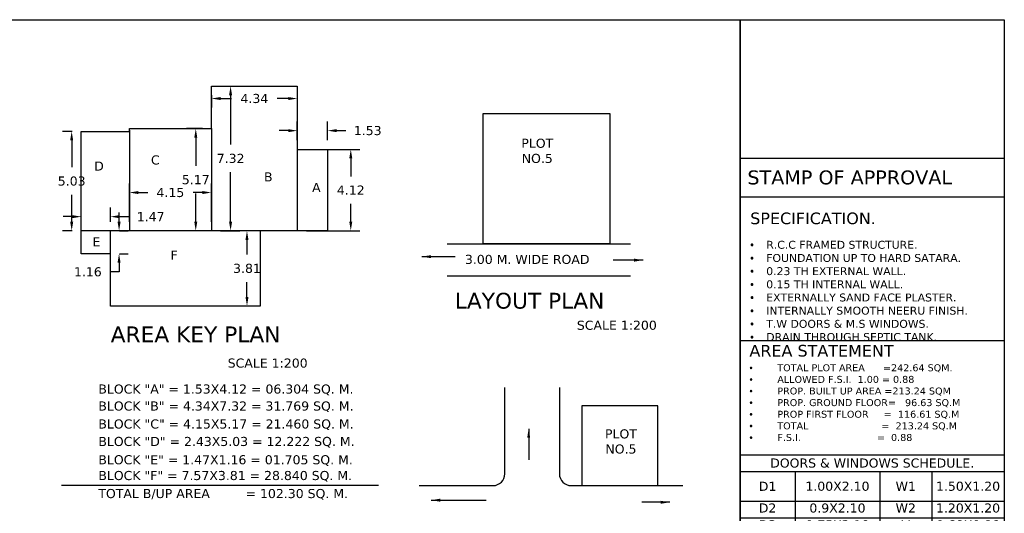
# Model space of a CAD drawing. Header units: metres. Extents: x 222 to 552, y 416 to 3628.
# Tile 5 of 5: x 527 to 552, y 432 to 445. Entities that reach past the tile are written whole.
import ezdxf

# ---------------------------------------------------------------- set-up
doc = ezdxf.new("R2010")
doc.units = ezdxf.units.M
doc.header["$MEASUREMENT"] = 0
doc.layers.add('TEXT', color=7, linetype='Continuous')
doc.styles.get("Standard").update_dxf_attribs({"font": 'verdana.ttf', "height": 0.23})
doc.dimstyles.get("Standard").update_dxf_attribs({"dimtxt": 0.23, "dimasz": 0.23, "dimexe": 0.23, "dimexo": 0.23, "dimgap": 0.23, "dimtad": 0, "dimtih": 1, "dimtoh": 1, "dimzin": 0, "dimdsep": 46, "dimtxsty": 'Standard', "dimcen": 0.23, "dimadec": 0, "dimazin": 0, "dimtfac": 1, "dimtofl": 0, "dimtmove": 0, "dimatfit": 3, "dimfxl": 0.18, "dimtolj": 1, "dimtzin": 0, "dimarcsym": 0})

# ---------------------------------------------------------------- blocks, each defined once
blk = doc.blocks.new('*D21')
at = {"color": 0, "lineweight": -2, "transparency": 16777216}
for p, q in [((531.802, 442.778), (531.802, 442.464)), ((532.032, 442.694), (532.311, 442.694)), ((533.742, 442.694), (533.462, 442.694)), ((533.972, 442.778), (533.972, 442.464))]:
    blk.add_line(p, q, dxfattribs=at)
at = {"color": 0, "transparency": 16777216}
for points in [[(532.032, 442.733), (532.032, 442.656), (531.802, 442.694)], [(533.742, 442.733), (533.742, 442.656), (533.972, 442.694)]]:
    blk.add_solid(points, dxfattribs=at)
at = {"layer": 'Defpoints', "color": 0, "transparency": 16777216}
for p in [(531.802, 443.008), (533.972, 443.008), (533.972, 442.694)]:
    blk.add_point(p, dxfattribs=at)
at = {"color": 0, "transparency": 16777216, "insert": (532.887, 442.694), "char_height": 0.23, "attachment_point": 5}
blk.add_mtext('\\A1;4.34', dxfattribs=at)
blk = doc.blocks.new('*D22')
at = {"color": 0, "lineweight": -2, "transparency": 16777216}
for p, q in [((532.032, 443.008), (532.516, 443.008)), ((532.286, 442.778), (532.286, 441.528)), ((532.286, 439.578), (532.286, 440.828)), ((532.032, 439.348), (532.516, 439.348))]:
    blk.add_line(p, q, dxfattribs=at)
at = {"color": 0, "transparency": 16777216}
for points in [[(532.247, 442.778), (532.324, 442.778), (532.286, 443.008)], [(532.247, 439.578), (532.324, 439.578), (532.286, 439.348)]]:
    blk.add_solid(points, dxfattribs=at)
at = {"layer": 'Defpoints', "color": 0, "transparency": 16777216}
for p in [(531.802, 443.008), (531.802, 439.348), (532.286, 439.348)]:
    blk.add_point(p, dxfattribs=at)
at = {"color": 0, "transparency": 16777216, "insert": (532.286, 441.178), "char_height": 0.23, "attachment_point": 5}
blk.add_mtext('\\A1;7.32', dxfattribs=at)
blk = doc.blocks.new('*D23')
at = {"color": 0, "lineweight": -2, "transparency": 16777216}
for p, q in [((533.972, 441.638), (533.972, 442.112)), ((534.737, 441.638), (534.737, 442.112)), ((533.742, 441.882), (533.512, 441.882)), ((534.967, 441.882), (535.197, 441.882))]:
    blk.add_line(p, q, dxfattribs=at)
at = {"color": 0, "transparency": 16777216}
for points in [[(533.742, 441.92), (533.742, 441.843), (533.972, 441.882)], [(534.967, 441.92), (534.967, 441.843), (534.737, 441.882)]]:
    blk.add_solid(points, dxfattribs=at)
at = {"layer": 'Defpoints', "color": 0, "transparency": 16777216}
for p in [(534.737, 441.882), (533.972, 441.408), (534.737, 441.408)]:
    blk.add_point(p, dxfattribs=at)
at = {"color": 0, "transparency": 16777216, "insert": (535.752, 441.882), "char_height": 0.23, "attachment_point": 5}
blk.add_mtext('\\A1;1.53', dxfattribs=at)
blk = doc.blocks.new('*D24')
at = {"color": 0, "lineweight": -2, "transparency": 16777216}
for p, q in [((534.202, 441.408), (535.554, 441.408)), ((535.324, 441.178), (535.324, 440.725)), ((535.324, 439.578), (535.324, 440.031)), ((534.202, 439.348), (535.554, 439.348))]:
    blk.add_line(p, q, dxfattribs=at)
at = {"color": 0, "transparency": 16777216}
for points in [[(535.286, 441.178), (535.362, 441.178), (535.324, 441.408)], [(535.286, 439.578), (535.362, 439.578), (535.324, 439.348)]]:
    blk.add_solid(points, dxfattribs=at)
at = {"layer": 'Defpoints', "color": 0, "transparency": 16777216}
for p in [(533.972, 441.408), (533.972, 439.348), (535.324, 439.348)]:
    blk.add_point(p, dxfattribs=at)
at = {"color": 0, "transparency": 16777216, "insert": (535.324, 440.378), "char_height": 0.23, "attachment_point": 5}
blk.add_mtext('\\A1;4.12', dxfattribs=at)
blk = doc.blocks.new('*D25')
at = {"color": 0, "lineweight": -2, "transparency": 16777216}
for p, q in [((532.802, 439.348), (532.47, 439.348)), ((532.7, 439.118), (532.7, 438.746)), ((532.7, 437.673), (532.7, 438.045)), ((532.802, 437.443), (532.47, 437.443))]:
    blk.add_line(p, q, dxfattribs=at)
at = {"color": 0, "transparency": 16777216}
for points in [[(532.662, 439.118), (532.738, 439.118), (532.7, 439.348)], [(532.662, 437.673), (532.738, 437.673), (532.7, 437.443)]]:
    blk.add_solid(points, dxfattribs=at)
at = {"layer": 'Defpoints', "color": 0, "transparency": 16777216}
for p in [(533.032, 439.348), (532.7, 437.443), (533.032, 437.443)]:
    blk.add_point(p, dxfattribs=at)
at = {"color": 0, "transparency": 16777216, "insert": (532.7, 438.395), "char_height": 0.23, "attachment_point": 5}
blk.add_mtext('\\A1;3.81', dxfattribs=at)
blk = doc.blocks.new('*D26')
at = {"color": 0, "lineweight": -2, "transparency": 16777216}
for p, q in [((528.282, 441.863), (528.038, 441.863)), ((528.268, 441.633), (528.268, 440.955)), ((528.268, 439.578), (528.268, 440.256)), ((528.282, 439.348), (528.038, 439.348))]:
    blk.add_line(p, q, dxfattribs=at)
at = {"color": 0, "transparency": 16777216}
for points in [[(528.23, 441.633), (528.307, 441.633), (528.268, 441.863)], [(528.23, 439.578), (528.307, 439.578), (528.268, 439.348)]]:
    blk.add_solid(points, dxfattribs=at)
at = {"layer": 'Defpoints', "color": 0, "transparency": 16777216}
for p in [(528.512, 441.863), (528.268, 439.348), (528.512, 439.348)]:
    blk.add_point(p, dxfattribs=at)
at = {"color": 0, "transparency": 16777216, "insert": (528.268, 440.605), "char_height": 0.23, "attachment_point": 5}
blk.add_mtext('\\A1;5.03', dxfattribs=at)
blk = doc.blocks.new('*D27')
at = {"color": 0, "lineweight": -2, "transparency": 16777216}
for p, q in [((528.512, 439.578), (528.512, 439.935)), ((529.247, 439.578), (529.247, 439.935)), ((528.282, 439.705), (528.052, 439.705)), ((529.477, 439.705), (529.707, 439.705))]:
    blk.add_line(p, q, dxfattribs=at)
at = {"color": 0, "transparency": 16777216}
for points in [[(528.282, 439.743), (528.282, 439.667), (528.512, 439.705)], [(529.477, 439.743), (529.477, 439.667), (529.247, 439.705)]]:
    blk.add_solid(points, dxfattribs=at)
at = {"layer": 'Defpoints', "color": 0, "transparency": 16777216}
for p in [(529.247, 439.705), (528.512, 439.348), (529.247, 439.348)]:
    blk.add_point(p, dxfattribs=at)
at = {"color": 0, "transparency": 16777216, "insert": (530.264, 439.705), "char_height": 0.23, "attachment_point": 5}
blk.add_mtext('\\A1;1.47', dxfattribs=at)
blk = doc.blocks.new('*D28')
at = {"color": 0, "lineweight": -2, "transparency": 16777216}
for p, q in [((529.466, 439.578), (529.466, 439.808)), ((529.477, 439.348), (529.696, 439.348)), ((529.477, 438.768), (529.696, 438.768)), ((529.466, 438.538), (529.466, 438.308)), ((529.466, 438.308), (529.236, 438.308))]:
    blk.add_line(p, q, dxfattribs=at)
at = {"color": 0, "transparency": 16777216}
for points in [[(529.428, 439.578), (529.505, 439.578), (529.466, 439.348)], [(529.428, 438.538), (529.505, 438.538), (529.466, 438.768)]]:
    blk.add_solid(points, dxfattribs=at)
at = {"layer": 'Defpoints', "color": 0, "transparency": 16777216}
for p in [(529.247, 439.348), (529.247, 438.768), (529.466, 438.768)]:
    blk.add_point(p, dxfattribs=at)
at = {"color": 0, "transparency": 16777216, "insert": (528.677, 438.308), "char_height": 0.23, "attachment_point": 5}
blk.add_mtext('\\A1;1.16', dxfattribs=at)
blk = doc.blocks.new('*D19')
at = {"color": 0, "lineweight": -2, "transparency": 16777216}
for p, q in [((531.572, 441.933), (531.175, 441.933)), ((531.405, 441.703), (531.405, 440.988)), ((531.405, 439.578), (531.405, 440.293)), ((531.572, 439.348), (531.175, 439.348))]:
    blk.add_line(p, q, dxfattribs=at)
at = {"color": 0, "transparency": 16777216}
for points in [[(531.367, 441.703), (531.443, 441.703), (531.405, 441.933)], [(531.367, 439.578), (531.443, 439.578), (531.405, 439.348)]]:
    blk.add_solid(points, dxfattribs=at)
at = {"layer": 'Defpoints', "color": 0, "transparency": 16777216}
for p in [(531.802, 441.933), (531.405, 439.348), (531.802, 439.348)]:
    blk.add_point(p, dxfattribs=at)
at = {"color": 0, "transparency": 16777216, "insert": (531.405, 440.64), "char_height": 0.23, "attachment_point": 5}
blk.add_mtext('\\A1;5.17', dxfattribs=at)
blk = doc.blocks.new('*D20')
at = {"color": 0, "lineweight": -2, "transparency": 16777216}
for p, q in [((529.727, 439.578), (529.727, 440.545)), ((531.802, 439.578), (531.802, 440.545)), ((529.957, 440.315), (530.192, 440.315)), ((531.572, 440.315), (531.336, 440.315))]:
    blk.add_line(p, q, dxfattribs=at)
at = {"color": 0, "transparency": 16777216}
for points in [[(529.957, 440.354), (529.957, 440.277), (529.727, 440.315)], [(531.572, 440.354), (531.572, 440.277), (531.802, 440.315)]]:
    blk.add_solid(points, dxfattribs=at)
at = {"layer": 'Defpoints', "color": 0, "transparency": 16777216}
for p in [(529.727, 440.315), (529.727, 439.348), (531.802, 439.348)]:
    blk.add_point(p, dxfattribs=at)
at = {"color": 0, "transparency": 16777216, "insert": (530.764, 440.315), "char_height": 0.23, "attachment_point": 5}
blk.add_mtext('\\A1;4.15', dxfattribs=at)
blk = doc.blocks.new('*T53')
at = {"color": 0, "linetype": 'ByBlock', "lineweight": -2}
for p, q in [((0, 0), (6.68, 0)), ((0, 0), (0, -2.028)), ((6.68, 0), (6.68, -2.028)), ((0, -0.427), (6.68, -0.427)), ((1.391, -0.427), (1.391, -2.028)), ((3.534, -0.427), (3.534, -2.028)), ((4.845, -0.427), (4.845, -2.028)), ((0, -1.174), (6.68, -1.174)), ((0, -1.601), (6.68, -1.601)), ((0, -2.028), (6.68, -2.028))]:
    blk.add_line(p, q, dxfattribs=at)
at = {"color": 0, "char_height": 0.23}
for s, insert, width, attachment_point in [('DOORS & WINDOWS SCHEDULE.', (3.34, -0.213), 6.56, 5), ('D1', (0.695, -0.8), 1.2707, 5), ('1.00X2.10', (2.462, -0.8), 2.02285, 5), ('W1', (4.189, -0.8), 1.19178, 5), ('1.50X1.20', (5.763, -0.8), 1.71467, 5), ('D2', (0.695, -1.234), 1.2707, 2), ('0.9X2.10', (2.462, -1.234), 2.02285, 2), ('W2', (4.189, -1.234), 1.19178, 2), ('1.20X1.20', (5.763, -1.234), 1.71467, 2), ('D3', (0.695, -1.661), 1.2707, 2), ('0.75X2.10', (2.462, -1.661), 2.02285, 2), ('V', (4.189, -1.661), 1.19178, 2), ('0.60X0.90', (5.763, -1.661), 1.71467, 2)]:
    blk.add_mtext(s, dxfattribs=dict(at, insert=insert, width=width, attachment_point=attachment_point))

msp = doc.modelspace()

# ---------------------------------------------------------------- linework, layer by layer
at = {"color": 3}
msp.add_line((545.1652, 444.6902), (551.8452, 444.6902), dxfattribs=at)
for p, q in [((529.7266, 441.8979), (529.7266, 439.3479)), ((531.8016, 441.9329), (531.8016, 439.3479)), ((533.9716, 441.4079), (533.9716, 439.3479)), ((551.8452, 441.1739), (545.1652, 441.1739)), ((545.1652, 440.2065), (551.8452, 440.2065)), ((533.0316, 439.3479), (528.5116, 439.3479)), ((529.2466, 438.7679), (529.2466, 439.3479)), ((545.1652, 436.5684), (551.8452, 436.5684)), ((539.2194, 433.1996), (539.2194, 435.379)), ((540.598, 435.379), (540.598, 433.1996)), ((545.1652, 433.6815), (551.8452, 433.6815)), ((528.0069, 432.9077), (536.0227, 432.9077)), ((537.0497, 432.8996), (538.9194, 432.8996)), ((540.898, 432.8996), (543.7162, 432.8996))]:
    msp.add_line(p, q)
for points in [[(496.2376, 444.6902), (545.1652, 444.6902), (545.1652, 415.6089), (496.2376, 415.62)], [(496.2376, 444.6902), (551.8452, 444.6902), (551.8452, 415.6221), (496.2376, 415.6221)], [(545.1652, 444.6902), (551.8452, 444.6902), (551.8452, 415.6221), (545.1652, 415.6221)], [(541.8696, 439.0203), (538.6702, 439.0203), (538.6702, 442.3135), (541.8696, 442.3135)], [(541.1676, 432.8996), (543.0823, 432.8996), (543.0823, 434.9152), (541.1676, 434.9152)]]:
    msp.add_lwpolyline(points, close=True)
at = {"lineweight": 30}
msp.add_lwpolyline([(533.0316, 437.4429), (529.2466, 437.4429), (529.2466, 438.7679), (528.5116, 438.7679), (528.5116, 441.8629), (529.7266, 441.8629), (529.7266, 441.9329), (531.8016, 441.9329), (531.8016, 443.0079), (533.9716, 443.0079), (533.9716, 441.4079), (534.7366, 441.4079), (534.7366, 439.3479), (533.0316, 439.3479), (533.0316, 437.4429)], dxfattribs=at)
for points in [[(537.7611, 439.0203), (542.3971, 439.0203)], [(542.3971, 438.1969), (537.7608, 438.1969)]]:
    msp.add_lwpolyline(points)
for centre, start, end in [((538.9194, 433.1996), 270, 0), ((540.898, 433.1996), 180, 270)]:
    msp.add_arc(centre, 0.3, start, end)

# ---------------------------------------------------------------- block references
msp.add_blockref('*T53', (545.1652, 433.6815))

# ---------------------------------------------------------------- texts
for s, insert, char_height, width, attachment_point in [('PLOT \\PNO.5', (540.0382, 441.6783), 0.23, 1.3511, 2), ('D', (528.958, 441.1002), 0.23, 0.613509, 2), ('C', (530.3826, 441.2555), 0.23, 0.613509, 2), ('B', (533.238, 440.8258), 0.23, 0.613509, 2), ('A', (534.4542, 440.559), 0.23, 0.613509, 2), ('E', (528.8922, 439.1801), 0.23, 0.613509, 2), ('F', (530.8596, 438.8434), 0.23, 0.613509, 2), ('3.00 M. WIDE ROAD ', (539.7837, 438.7387), 0.23, 5.444482, 2), ('LAYOUT PLAN', (539.8437, 437.7778), 0.4, 4.763762, 2), ('AREA KEY PLAN', (529.2548, 436.9264), 0.4, 6.02602, 1), ('SCALE 1:200', (541.0391, 437.0726), 0.23, 2.257497, 1), ('SCALE 1:200', (533.2226, 436.1152), 0.23, 3.56689, 2), ('BLOCK "A" = 1.53X4.12 = 06.304 SQ. M.', (528.9415, 435.4579), 0.23, 6.676518, 1), ('BLOCK "B" = 4.34X7.32 = 31.769 SQ. M.', (528.9415, 435.0284), 0.23, 6.72858, 1), ('BLOCK "C" = 4.15X5.17 = 21.460 SQ. M.', (528.9415, 434.5737), 0.23, 6.952345, 1), ('BLOCK "D" = 2.43X5.03 = 12.222 SQ. M.', (528.9415, 434.1311), 0.23, 6.616705, 1), ('PLOT \\PNO.5', (542.1536, 434.3236), 0.23, 1.3511, 2), ('BLOCK "E" = 1.47X1.16 = 01.705 SQ. M.', (528.9415, 433.6685), 0.23, 6.538612, 1), ('BLOCK "F" = 7.57X3.81 = 28.840 SQ. M.', (528.9415, 433.2695), 0.23, 6.538612, 1), ('TOTAL B/UP AREA         = 102.30 SQ. M.', (528.9415, 432.8133), 0.23, 6.538612, 1)]:
    msp.add_mtext(s, dxfattribs=dict(insert=insert, char_height=char_height, width=width, attachment_point=attachment_point))
at = {"layer": 'TEXT', "ltscale": 0.01, "attachment_point": 1}
for s, insert, char_height, width in [('STAMP OF APPROVAL', (545.3501, 440.8747), 0.3528, 5.840416), ('{\\H2.174x;SPECIFICATION.\\H0.6x;\\P}\\P\\pi-0.4057,l0.4057,t0.4057;{\\fSymbol|b0|i0|c2|p18;\\H1.479x;·^I}{\\H1.479x;R.C.C FRAMED STRUCTURE.\\P{\\fSymbol|b0|i0|c2|p18;·^I}FOUNDATION UP TO HARD SATARA.\\P{\\fSymbol|b0|i0|c2|p18;·^I}0.23 TH EXTERNAL WALL.\\P{\\fSymbol|b0|i0|c2|p18;·^I}0.15 TH INTERNAL WALL.\\P{\\fSymbol|b0|i0|c2|p18;·^I}EXTERNALLY SAND FACE PLASTER.\\P{\\fSymbol|b0|i0|c2|p18;·^I}INTERNALLY SMOOTH NEERU FINISH.\\P{\\fSymbol|b0|i0|c2|p18;·^I}T.W DOORS & M.S WINDOWS.\\P{\\fSymbol|b0|i0|c2|p18;·^I}DRAIN THROUGH SEPTIC TANK.}', (545.421, 439.8092), 0.13524, 6.579547), ('{\\H1.667x;AREA STATEMENT\\P\\pi-0.5292,l0.5292,t0.5292;{\\fSymbol|b0|i0|c2|p18;\\H0.5999x;·^I}}TOTAL PLOT AREA      =242.64 SQM.\\P{\\fSymbol|b0|i0|c2|p18;·^I}ALLOWED F.S.I.  1.00 = 0.88\\P{\\fSymbol|b0|i0|c2|p18;·^I}PROP. BUILT UP AREA =213.24 SQM\\P{\\fSymbol|b0|i0|c2|p18;·^I}PROP. GROUND FLOOR=   96.63 SQ.M\\P{\\fSymbol|b0|i0|c2|p18;·^I}PROP FIRST FLOOR     =  116.61 SQ.M\\P{\\fSymbol|b0|i0|c2|p18;·^I}TOTAL                        =  213.24 SQ.M\\P{\\fSymbol|b0|i0|c2|p18;·^I}F.S.I.                         =  0.88', (545.4015, 436.4597), 0.1764, 6.356281)]:
    msp.add_mtext(s, dxfattribs=dict(at, insert=insert, char_height=char_height, width=width))

# ---------------------------------------------------------------- dimensions: what is measured, and where the dimension line sits
for base, p1, p2, picture, middle in [((533.9716, 442.6944), (531.8016, 443.0079), (533.9716, 443.0079), '*D21', (532.8866, 442.6944)), ((534.7366, 441.8817), (533.9716, 441.4079), (534.7366, 441.4079), '*D23', (535.7525, 441.8817)), ((529.7266, 440.3153), (531.8016, 439.3479), (529.7266, 439.3479), '*D20', (530.7641, 440.3153)), ((529.2466, 439.705), (528.5116, 439.3479), (529.2466, 439.3479), '*D27', (530.2644, 439.705))]:
    dim = msp.add_linear_dim(base=base, p1=p1, p2=p2, dimstyle='Standard', override={"dimlfac": 2})
    dim.commit()
    dim.dimension.update_dxf_attribs({"geometry": picture, "text_midpoint": middle})
for base, p1, p2, picture, middle in [((532.2856, 439.3479), (531.8016, 443.0079), (531.8016, 439.3479), '*D22', (532.2856, 441.1779)), ((528.2682, 439.3479), (528.5116, 441.8629), (528.5116, 439.3479), '*D26', (528.2682, 440.6054)), ((531.405, 439.3479), (531.8016, 441.9329), (531.8016, 439.3479), '*D19', (531.405, 440.6404)), ((535.3241, 439.3479), (533.9716, 441.4079), (533.9716, 439.3479), '*D24', (535.3241, 440.3779)), ((529.4664, 438.7679), (529.2466, 439.3479), (529.2466, 438.7679), '*D28', (528.6773, 438.3079)), ((532.6999, 437.4429), (533.0316, 439.3479), (533.0316, 437.4429), '*D25', (532.6999, 438.3954))]:
    dim = msp.add_linear_dim(base=base, p1=p1, p2=p2, angle=90, dimstyle='Standard', override={"dimlfac": 2})
    dim.commit()
    dim.dimension.update_dxf_attribs({"geometry": picture, "text_midpoint": middle})

# ---------------------------------------------------------------- leaders
for points in [[(537.1187, 438.6928), (537.9665, 438.6928)], [(542.7173, 438.6051), (541.9572, 438.6051)], [(539.821, 434.3382), (539.821, 433.552)], [(537.3554, 432.5299), (538.7456, 432.5299)], [(543.3883, 432.4775), (542.6801, 432.4775)]]:
    msp.add_leader(points, dimstyle='Standard', override={"dimgap": 0.23, "dimtad": 0})

doc.saveas('drawing.dxf')
